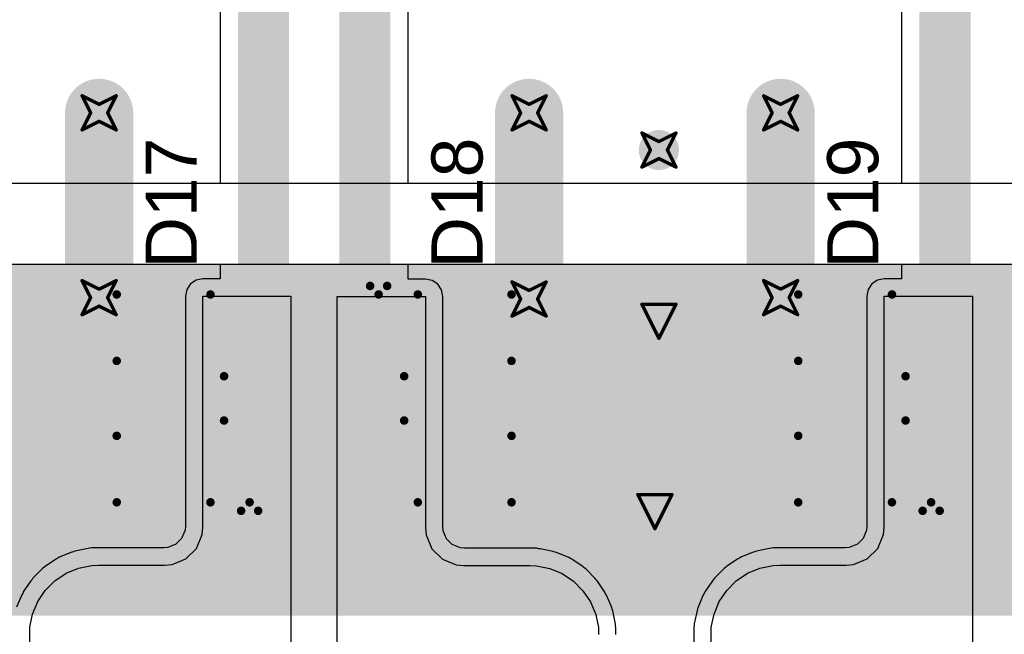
# Model space of a CAD drawing. Header units: inches. Extents: x -0.03 to 9.71, y 0 to 4.44.
# Tile 92 of 118: x 2.79 to 3.37, y 0.76 to 1.12. Entities that reach past the tile are written whole.
import ezdxf

# ---------------------------------------------------------------- set-up
doc = ezdxf.new("R2010")
doc.units = ezdxf.units.IN
doc.header["$MEASUREMENT"] = 0
for name, color, linetype in [('Bottom Layer', 5, 'Continuous'), ('Bottom Solder', 6, 'Continuous'), ('Drill Drawing', 1, 'Continuous'), ('Layer 1', 16, 'Continuous'), ('Layer 2', 76, 'Continuous'), ('Top Layer', 1, 'Continuous'), ('Top Overlay', 2, 'Continuous'), ('Top Paste', 8, 'Continuous'), ('Top Solder', 216, 'Continuous'), ('Via Holes', 16, 'Continuous')]:
    doc.layers.add(name, color=color, linetype=linetype)
doc.styles.add('Arial', font='txt', dxfattribs={"height": 0.2})

# ---------------------------------------------------------------- blocks, each defined once
blk = doc.blocks.new('SOT_23_108')
at = {"layer": 'Top Layer'}
for points in [[(-0.01614, 0.05748), (0.01614, 0.05748), (0.01614, 0.02126), (-0.01614, 0.02126)], [(-0.05354, -0.02126), (-0.02126, -0.02126), (-0.02126, -0.05748), (-0.05354, -0.05748)], [(0.02126, -0.02126), (0.05354, -0.02126), (0.05354, -0.05748), (0.02126, -0.05748)]]:
    blk.add_hatch(color=1, dxfattribs=at).paths.add_polyline_path(points)
at = {"layer": 'Top Paste'}
for points in [[(-0.01614, 0.05748), (0.01614, 0.05748), (0.01614, 0.02126), (-0.01614, 0.02126)], [(-0.05354, -0.02126), (-0.02126, -0.02126), (-0.02126, -0.05748), (-0.05354, -0.05748)], [(0.02126, -0.02126), (0.05354, -0.02126), (0.05354, -0.05748), (0.02126, -0.05748)]]:
    blk.add_hatch(color=8, dxfattribs=at).paths.add_polyline_path(points)
at = {"layer": 'Top Solder'}
for points in [[(-0.02014, 0.06148), (0.02014, 0.06148), (0.02014, 0.01726), (-0.02014, 0.01726)], [(-0.05754, -0.01726), (-0.01726, -0.01726), (-0.01726, -0.06148), (-0.05754, -0.06148)], [(0.01726, -0.01726), (0.05754, -0.01726), (0.05754, -0.06148), (0.01726, -0.06148)]]:
    blk.add_hatch(color=216, dxfattribs=at).paths.add_polyline_path(points)
at = {"layer": 'Top Overlay', "const_width": 0.005}
for points in [[(-0.061, 0.032), (-0.061, -0.023)], [(-0.061, 0.032), (-0.022, 0.032)], [(0.022, 0.032), (0.061, 0.032)], [(0.061, 0.032), (0.061, -0.023)], [(-0.013, -0.031), (0.013, -0.031)], [(-0.066, -0.041), (-0.061, -0.046)], [(-0.066, -0.041), (-0.066, -0.051)], [(-0.061, -0.046), (-0.066, -0.051)]]:
    blk.add_lwpolyline(points, dxfattribs=at)
at = {"layer": 'Top Overlay', "const_width": 0.0025}
for points in [[(-0.06225, 0.032, 1), (-0.05975, 0.032, 1)], [(-0.06225, 0.032, 1), (-0.05975, 0.032, 1)], [(-0.02325, 0.032, 1), (-0.02075, 0.032, 1)], [(0.02075, 0.032, 1), (0.02325, 0.032, 1)], [(0.05975, 0.032, 1), (0.06225, 0.032, 1)], [(0.05975, 0.032, 1), (0.06225, 0.032, 1)], [(-0.06225, -0.023, 1), (-0.05975, -0.023, 1)], [(0.05975, -0.023, 1), (0.06225, -0.023, 1)], [(-0.01425, -0.031, 1), (-0.01175, -0.031, 1)], [(0.01175, -0.031, 1), (0.01425, -0.031, 1)], [(-0.06725, -0.041, 1), (-0.06475, -0.041, 1)], [(-0.06725, -0.041, 1), (-0.06475, -0.041, 1)], [(-0.06225, -0.046, 1), (-0.05975, -0.046, 1)], [(-0.06225, -0.046, 1), (-0.05975, -0.046, 1)], [(-0.06725, -0.051, 1), (-0.06475, -0.051, 1)], [(-0.06725, -0.051, 1), (-0.06475, -0.051, 1)]]:
    blk.add_lwpolyline(points, format="xyb", close=True, dxfattribs=at)
blk = doc.blocks.new('SOT_23_109')
at = {"layer": 'Top Layer'}
for points in [[(-0.01614, 0.05748), (0.01614, 0.05748), (0.01614, 0.02126), (-0.01614, 0.02126)], [(-0.05354, -0.02126), (-0.02126, -0.02126), (-0.02126, -0.05748), (-0.05354, -0.05748)], [(0.02126, -0.02126), (0.05354, -0.02126), (0.05354, -0.05748), (0.02126, -0.05748)]]:
    blk.add_hatch(color=1, dxfattribs=at).paths.add_polyline_path(points)
at = {"layer": 'Top Paste'}
for points in [[(-0.01614, 0.05748), (0.01614, 0.05748), (0.01614, 0.02126), (-0.01614, 0.02126)], [(-0.05354, -0.02126), (-0.02126, -0.02126), (-0.02126, -0.05748), (-0.05354, -0.05748)], [(0.02126, -0.02126), (0.05354, -0.02126), (0.05354, -0.05748), (0.02126, -0.05748)]]:
    blk.add_hatch(color=8, dxfattribs=at).paths.add_polyline_path(points)
at = {"layer": 'Top Solder'}
for points in [[(-0.02014, 0.06148), (0.02014, 0.06148), (0.02014, 0.01726), (-0.02014, 0.01726)], [(-0.05754, -0.01726), (-0.01726, -0.01726), (-0.01726, -0.06148), (-0.05754, -0.06148)], [(0.01726, -0.01726), (0.05754, -0.01726), (0.05754, -0.06148), (0.01726, -0.06148)]]:
    blk.add_hatch(color=216, dxfattribs=at).paths.add_polyline_path(points)
at = {"layer": 'Top Overlay', "const_width": 0.005}
for points in [[(-0.061, -0.023), (-0.061, 0.032)], [(-0.022, 0.032), (-0.061, 0.032)], [(0.061, 0.032), (0.022, 0.032)], [(0.061, -0.023), (0.061, 0.032)], [(0.013, -0.031), (-0.013, -0.031)], [(-0.061, -0.046), (-0.066, -0.041)], [(-0.066, -0.051), (-0.066, -0.041)], [(-0.066, -0.051), (-0.061, -0.046)]]:
    blk.add_lwpolyline(points, dxfattribs=at)
at = {"layer": 'Top Overlay', "const_width": 0.0025}
for points in [[(-0.06225, 0.032, 1), (-0.05975, 0.032, 1)], [(-0.06225, 0.032, 1), (-0.05975, 0.032, 1)], [(-0.02325, 0.032, 1), (-0.02075, 0.032, 1)], [(0.02075, 0.032, 1), (0.02325, 0.032, 1)], [(0.05975, 0.032, 1), (0.06225, 0.032, 1)], [(0.05975, 0.032, 1), (0.06225, 0.032, 1)], [(-0.06225, -0.023, 1), (-0.05975, -0.023, 1)], [(0.05975, -0.023, 1), (0.06225, -0.023, 1)], [(-0.01425, -0.031, 1), (-0.01175, -0.031, 1)], [(0.01175, -0.031, 1), (0.01425, -0.031, 1)], [(-0.06725, -0.041, 1), (-0.06475, -0.041, 1)], [(-0.06725, -0.041, 1), (-0.06475, -0.041, 1)], [(-0.06225, -0.046, 1), (-0.05975, -0.046, 1)], [(-0.06225, -0.046, 1), (-0.05975, -0.046, 1)], [(-0.06725, -0.051, 1), (-0.06475, -0.051, 1)], [(-0.06725, -0.051, 1), (-0.06475, -0.051, 1)]]:
    blk.add_lwpolyline(points, format="xyb", close=True, dxfattribs=at)
blk = doc.blocks.new('SOT_23_110')
at = {"layer": 'Top Layer'}
for points in [[(-0.01614, 0.05748), (0.01614, 0.05748), (0.01614, 0.02126), (-0.01614, 0.02126)], [(-0.05354, -0.02126), (-0.02126, -0.02126), (-0.02126, -0.05748), (-0.05354, -0.05748)], [(0.02126, -0.02126), (0.05354, -0.02126), (0.05354, -0.05748), (0.02126, -0.05748)]]:
    blk.add_hatch(color=1, dxfattribs=at).paths.add_polyline_path(points)
at = {"layer": 'Top Paste'}
for points in [[(-0.01614, 0.05748), (0.01614, 0.05748), (0.01614, 0.02126), (-0.01614, 0.02126)], [(-0.05354, -0.02126), (-0.02126, -0.02126), (-0.02126, -0.05748), (-0.05354, -0.05748)], [(0.02126, -0.02126), (0.05354, -0.02126), (0.05354, -0.05748), (0.02126, -0.05748)]]:
    blk.add_hatch(color=8, dxfattribs=at).paths.add_polyline_path(points)
at = {"layer": 'Top Solder'}
for points in [[(-0.02014, 0.06148), (0.02014, 0.06148), (0.02014, 0.01726), (-0.02014, 0.01726)], [(-0.05754, -0.01726), (-0.01726, -0.01726), (-0.01726, -0.06148), (-0.05754, -0.06148)], [(0.01726, -0.01726), (0.05754, -0.01726), (0.05754, -0.06148), (0.01726, -0.06148)]]:
    blk.add_hatch(color=216, dxfattribs=at).paths.add_polyline_path(points)
at = {"layer": 'Top Overlay', "const_width": 0.005}
for points in [[(-0.061, 0.032), (-0.061, -0.023)], [(-0.061, 0.032), (-0.022, 0.032)], [(0.022, 0.032), (0.061, 0.032)], [(0.061, 0.032), (0.061, -0.023)], [(-0.013, -0.031), (0.013, -0.031)], [(-0.066, -0.041), (-0.061, -0.046)], [(-0.066, -0.041), (-0.066, -0.051)], [(-0.061, -0.046), (-0.066, -0.051)]]:
    blk.add_lwpolyline(points, dxfattribs=at)
at = {"layer": 'Top Overlay', "const_width": 0.0025}
for points in [[(-0.06225, 0.032, 1), (-0.05975, 0.032, 1)], [(-0.06225, 0.032, 1), (-0.05975, 0.032, 1)], [(-0.02325, 0.032, 1), (-0.02075, 0.032, 1)], [(0.02075, 0.032, 1), (0.02325, 0.032, 1)], [(0.05975, 0.032, 1), (0.06225, 0.032, 1)], [(0.05975, 0.032, 1), (0.06225, 0.032, 1)], [(-0.06225, -0.023, 1), (-0.05975, -0.023, 1)], [(0.05975, -0.023, 1), (0.06225, -0.023, 1)], [(-0.01425, -0.031, 1), (-0.01175, -0.031, 1)], [(0.01175, -0.031, 1), (0.01425, -0.031, 1)], [(-0.06725, -0.041, 1), (-0.06475, -0.041, 1)], [(-0.06725, -0.041, 1), (-0.06475, -0.041, 1)], [(-0.06225, -0.046, 1), (-0.05975, -0.046, 1)], [(-0.06225, -0.046, 1), (-0.05975, -0.046, 1)], [(-0.06725, -0.051, 1), (-0.06475, -0.051, 1)], [(-0.06725, -0.051, 1), (-0.06475, -0.051, 1)]]:
    blk.add_lwpolyline(points, format="xyb", close=True, dxfattribs=at)

msp = doc.modelspace()

# ---------------------------------------------------------------- hatches: boundary and pattern name
at = {"layer": 'Bottom Layer'}
h = msp.add_hatch(color=5, dxfattribs=at)
edge = h.paths.add_edge_path()
edge.add_arc((2.83917, 1.06516), 0.01181, 0, 360)
h = msp.add_hatch(color=5, dxfattribs=at)
edge = h.paths.add_edge_path()
edge.add_arc((3.09154, 1.06516), 0.01181, 0, 360)
h = msp.add_hatch(color=5, dxfattribs=at)
edge = h.paths.add_edge_path()
edge.add_arc((3.23917, 1.06516), 0.01181, 0, 360)
h = msp.add_hatch(color=5, dxfattribs=at)
edge = h.paths.add_edge_path()
edge.add_arc((3.16772, 1.04331), 0.01181, 0, 360)
h = msp.add_hatch(color=5, dxfattribs=at)
edge = h.paths.add_edge_path()
edge.add_arc((2.83917, 0.95669), 0.01181, 0, 360)
h = msp.add_hatch(color=5, dxfattribs=at)
edge = h.paths.add_edge_path()
edge.add_arc((3.09154, 0.95591), 0.01181, 0, 360)
h = msp.add_hatch(color=5, dxfattribs=at)
edge = h.paths.add_edge_path()
edge.add_arc((3.16772, 0.94283), 0.02362, 0, 360)
h = msp.add_hatch(color=5, dxfattribs=at)
edge = h.paths.add_edge_path()
edge.add_arc((3.23917, 0.95669), 0.01181, 0, 360)
h = msp.add_hatch(color=5, dxfattribs=at)
edge = h.paths.add_edge_path()
edge.add_arc((3.16535, 0.8311), 0.02362, 0, 360)
at = {"layer": 'Bottom Solder'}
msp.add_hatch(color=6, dxfattribs=at).paths.add_polyline_path([(0.02514, 0.77), (4.30557, 0.77), (4.30557, 0.97638), (0.02514, 0.97638)])
at = {"layer": 'Layer 1'}
h = msp.add_hatch(color=16, dxfattribs=at)
edge = h.paths.add_edge_path()
edge.add_arc((2.83917, 1.06516), 0.01181, 0, 360)
h = msp.add_hatch(color=16, dxfattribs=at)
edge = h.paths.add_edge_path()
edge.add_arc((3.09154, 1.06516), 0.01181, 0, 360)
h = msp.add_hatch(color=16, dxfattribs=at)
edge = h.paths.add_edge_path()
edge.add_arc((3.23917, 1.06516), 0.01181, 0, 360)
h = msp.add_hatch(color=16, dxfattribs=at)
edge = h.paths.add_edge_path()
edge.add_arc((3.16772, 1.04331), 0.01181, 0, 360)
h = msp.add_hatch(color=16, dxfattribs=at)
edge = h.paths.add_edge_path()
edge.add_arc((2.83917, 0.95669), 0.01181, 0, 360)
h = msp.add_hatch(color=16, dxfattribs=at)
edge = h.paths.add_edge_path()
edge.add_arc((3.09154, 0.95591), 0.01181, 0, 360)
h = msp.add_hatch(color=16, dxfattribs=at)
edge = h.paths.add_edge_path()
edge.add_arc((3.16772, 0.94283), 0.02362, 0, 360)
h = msp.add_hatch(color=16, dxfattribs=at)
edge = h.paths.add_edge_path()
edge.add_arc((3.23917, 0.95669), 0.01181, 0, 360)
h = msp.add_hatch(color=16, dxfattribs=at)
edge = h.paths.add_edge_path()
edge.add_arc((3.16535, 0.8311), 0.02362, 0, 360)
at = {"layer": 'Layer 2'}
h = msp.add_hatch(color=76, dxfattribs=at)
edge = h.paths.add_edge_path()
edge.add_arc((2.83917, 1.06516), 0.01181, 0, 360)
h = msp.add_hatch(color=76, dxfattribs=at)
edge = h.paths.add_edge_path()
edge.add_arc((3.09154, 1.06516), 0.01181, 0, 360)
h = msp.add_hatch(color=76, dxfattribs=at)
edge = h.paths.add_edge_path()
edge.add_arc((3.23917, 1.06516), 0.01181, 0, 360)
h = msp.add_hatch(color=76, dxfattribs=at)
edge = h.paths.add_edge_path()
edge.add_arc((3.16772, 1.04331), 0.01181, 0, 360)
h = msp.add_hatch(color=76, dxfattribs=at)
edge = h.paths.add_edge_path()
edge.add_arc((2.83917, 0.95669), 0.01181, 0, 360)
h = msp.add_hatch(color=76, dxfattribs=at)
edge = h.paths.add_edge_path()
edge.add_arc((3.09154, 0.95591), 0.01181, 0, 360)
h = msp.add_hatch(color=76, dxfattribs=at)
edge = h.paths.add_edge_path()
edge.add_arc((3.16772, 0.94283), 0.02362, 0, 360)
h = msp.add_hatch(color=76, dxfattribs=at)
edge = h.paths.add_edge_path()
edge.add_arc((3.23917, 0.95669), 0.01181, 0, 360)
h = msp.add_hatch(color=76, dxfattribs=at)
edge = h.paths.add_edge_path()
edge.add_arc((3.16535, 0.8311), 0.02362, 0, 360)
at = {"layer": 'Top Layer'}
h = msp.add_hatch(color=1, dxfattribs=at)
edge = h.paths.add_edge_path()
edge.add_arc((2.83917, 1.06516), 0.01181, 0, 360)
h = msp.add_hatch(color=1, dxfattribs=at)
edge = h.paths.add_edge_path()
edge.add_arc((3.09154, 1.06516), 0.01181, 0, 360)
h = msp.add_hatch(color=1, dxfattribs=at)
edge = h.paths.add_edge_path()
edge.add_arc((3.23917, 1.06516), 0.01181, 0, 360)
h = msp.add_hatch(color=1, dxfattribs=at)
edge = h.paths.add_edge_path()
edge.add_arc((3.16772, 1.04331), 0.01181, 0, 360)
h = msp.add_hatch(color=1, dxfattribs=at)
edge = h.paths.add_edge_path()
edge.add_arc((2.83917, 0.95669), 0.01181, 0, 360)
h = msp.add_hatch(color=1, dxfattribs=at)
edge = h.paths.add_edge_path()
edge.add_arc((3.09154, 0.95591), 0.01181, 0, 360)
h = msp.add_hatch(color=1, dxfattribs=at)
edge = h.paths.add_edge_path()
edge.add_arc((3.16772, 0.94283), 0.02362, 0, 360)
h = msp.add_hatch(color=1, dxfattribs=at)
edge = h.paths.add_edge_path()
edge.add_arc((3.23917, 0.95669), 0.01181, 0, 360)
h = msp.add_hatch(color=1, dxfattribs=at)
edge = h.paths.add_edge_path()
edge.add_arc((3.16535, 0.8311), 0.02362, 0, 360)
at = {"layer": 'Via Holes'}
h = msp.add_hatch(color=7, dxfattribs=at)
edge = h.paths.add_edge_path()
edge.add_arc((2.83917, 1.06516), 0.00591, 0, 360)
h = msp.add_hatch(color=7, dxfattribs=at)
edge = h.paths.add_edge_path()
edge.add_arc((3.09154, 1.06516), 0.00591, 0, 360)
h = msp.add_hatch(color=7, dxfattribs=at)
edge = h.paths.add_edge_path()
edge.add_arc((3.23917, 1.06516), 0.00591, 0, 360)
h = msp.add_hatch(color=7, dxfattribs=at)
edge = h.paths.add_edge_path()
edge.add_arc((3.16772, 1.04331), 0.00591, 0, 360)
h = msp.add_hatch(color=7, dxfattribs=at)
edge = h.paths.add_edge_path()
edge.add_arc((2.83917, 0.95669), 0.00591, 0, 360)
h = msp.add_hatch(color=7, dxfattribs=at)
edge = h.paths.add_edge_path()
edge.add_arc((3.09154, 0.95591), 0.00591, 0, 360)
h = msp.add_hatch(color=7, dxfattribs=at)
edge = h.paths.add_edge_path()
edge.add_arc((3.23917, 0.95669), 0.00591, 0, 360)
h = msp.add_hatch(color=7, dxfattribs=at)
edge = h.paths.add_edge_path()
edge.add_arc((3.16772, 0.94283), 0.01378, 0, 360)
h = msp.add_hatch(color=7, dxfattribs=at)
edge = h.paths.add_edge_path()
edge.add_arc((3.16535, 0.8311), 0.01378, 0, 360)

# ---------------------------------------------------------------- linework, layer by layer
at = {"layer": 'Bottom Layer'}
for p, q in [((4.30557, 1.02362), (0.02514, 1.02362)), ((0.02514, 0.97638), (4.30557, 0.97638))]:
    msp.add_line(p, q, dxfattribs=at)
at = {"layer": 'Bottom Layer', "const_width": 0.04}
for points in [[(2.83917, 0.95669), (2.83917, 1.06516)], [(3.09154, 0.95591), (3.09154, 1.06516)], [(3.23917, 0.95669), (3.23917, 1.06516)]]:
    msp.add_lwpolyline(points, dxfattribs=at)
at = {"layer": 'Bottom Layer', "const_width": 0.02}
for points in [[(2.82917, 1.06516, 1), (2.84917, 1.06516, 1)], [(3.08154, 1.06516, 1), (3.10154, 1.06516, 1)], [(3.22917, 1.06516, 1), (3.24917, 1.06516, 1)], [(2.82917, 0.95669, 1), (2.84917, 0.95669, 1)], [(3.22917, 0.95669, 1), (3.24917, 0.95669, 1)], [(3.08154, 0.95591, 1), (3.10154, 0.95591, 1)]]:
    msp.add_lwpolyline(points, format="xyb", close=True, dxfattribs=at)
at = {"layer": 'Drill Drawing', "const_width": 0.002}
for points in [[(2.82917, 1.07516), (2.83917, 1.07016)], [(2.82917, 1.07516), (2.83417, 1.06516)], [(2.83917, 1.07016), (2.84917, 1.07516)], [(2.84417, 1.06516), (2.84917, 1.07516)], [(3.08154, 1.07516), (3.09154, 1.07016)], [(3.08154, 1.07516), (3.08654, 1.06516)], [(3.09154, 1.07016), (3.10154, 1.07516)], [(3.09654, 1.06516), (3.10154, 1.07516)], [(3.22917, 1.07516), (3.23917, 1.07016)], [(3.22917, 1.07516), (3.23417, 1.06516)], [(3.23917, 1.07016), (3.24917, 1.07516)], [(3.24417, 1.06516), (3.24917, 1.07516)], [(2.82917, 1.05516), (2.83417, 1.06516)], [(2.84417, 1.06516), (2.84917, 1.05516)], [(3.08154, 1.05516), (3.08654, 1.06516)], [(3.09654, 1.06516), (3.10154, 1.05516)], [(3.22917, 1.05516), (3.23417, 1.06516)], [(3.24417, 1.06516), (3.24917, 1.05516)], [(2.82917, 1.05516), (2.83917, 1.06016)], [(2.83917, 1.06016), (2.84917, 1.05516)], [(3.08154, 1.05516), (3.09154, 1.06016)], [(3.09154, 1.06016), (3.10154, 1.05516)], [(3.22917, 1.05516), (3.23917, 1.06016)], [(3.23917, 1.06016), (3.24917, 1.05516)], [(3.15772, 1.05331), (3.16772, 1.04831)], [(3.15772, 1.05331), (3.16272, 1.04331)], [(3.16772, 1.04831), (3.17772, 1.05331)], [(3.17272, 1.04331), (3.17772, 1.05331)], [(3.15772, 1.03331), (3.16272, 1.04331)], [(3.17272, 1.04331), (3.17772, 1.03331)], [(3.15772, 1.03331), (3.16772, 1.03831)], [(3.16772, 1.03831), (3.17772, 1.03331)], [(2.82917, 0.96669), (2.83917, 0.96169)], [(2.82917, 0.96669), (2.83417, 0.95669)], [(2.83917, 0.96169), (2.84917, 0.96669)], [(2.84417, 0.95669), (2.84917, 0.96669)], [(3.08154, 0.96591), (3.09154, 0.96091)], [(3.08154, 0.96591), (3.08654, 0.95591)], [(3.09154, 0.96091), (3.10154, 0.96591)], [(3.09654, 0.95591), (3.10154, 0.96591)], [(3.22917, 0.96669), (3.23917, 0.96169)], [(3.22917, 0.96669), (3.23417, 0.95669)], [(3.23917, 0.96169), (3.24917, 0.96669)], [(3.24417, 0.95669), (3.24917, 0.96669)], [(2.82917, 0.94669), (2.83417, 0.95669)], [(2.84417, 0.95669), (2.84917, 0.94669)], [(3.08154, 0.94591), (3.08654, 0.95591)], [(3.09654, 0.95591), (3.10154, 0.94591)], [(3.15772, 0.95283), (3.17772, 0.95283)], [(3.15772, 0.95283), (3.16772, 0.93283)], [(3.16772, 0.93283), (3.17772, 0.95283)], [(3.22917, 0.94669), (3.23417, 0.95669)], [(3.24417, 0.95669), (3.24917, 0.94669)], [(2.82917, 0.94669), (2.83917, 0.95169)], [(2.83917, 0.95169), (2.84917, 0.94669)], [(3.08154, 0.94591), (3.09154, 0.95091)], [(3.09154, 0.95091), (3.10154, 0.94591)], [(3.22917, 0.94669), (3.23917, 0.95169)], [(3.23917, 0.95169), (3.24917, 0.94669)], [(3.15535, 0.8411), (3.17535, 0.8411)], [(3.15535, 0.8411), (3.16535, 0.8211)], [(3.16535, 0.8211), (3.17535, 0.8411)]]:
    msp.add_lwpolyline(points, dxfattribs=at)
at = {"layer": 'Drill Drawing', "const_width": 0.001}
for points in [[(2.82867, 1.07516, 1), (2.82967, 1.07516, 1)], [(2.82867, 1.07516, 1), (2.82967, 1.07516, 1)], [(2.84867, 1.07516, 1), (2.84967, 1.07516, 1)], [(2.84867, 1.07516, 1), (2.84967, 1.07516, 1)], [(3.08104, 1.07516, 1), (3.08204, 1.07516, 1)], [(3.08104, 1.07516, 1), (3.08204, 1.07516, 1)], [(3.10104, 1.07516, 1), (3.10204, 1.07516, 1)], [(3.10104, 1.07516, 1), (3.10204, 1.07516, 1)], [(3.22867, 1.07516, 1), (3.22967, 1.07516, 1)], [(3.22867, 1.07516, 1), (3.22967, 1.07516, 1)], [(3.24867, 1.07516, 1), (3.24967, 1.07516, 1)], [(3.24867, 1.07516, 1), (3.24967, 1.07516, 1)], [(2.83867, 1.07016, 1), (2.83967, 1.07016, 1)], [(2.83867, 1.07016, 1), (2.83967, 1.07016, 1)], [(3.09104, 1.07016, 1), (3.09204, 1.07016, 1)], [(3.09104, 1.07016, 1), (3.09204, 1.07016, 1)], [(3.23867, 1.07016, 1), (3.23967, 1.07016, 1)], [(3.23867, 1.07016, 1), (3.23967, 1.07016, 1)], [(2.83367, 1.06516, 1), (2.83467, 1.06516, 1)], [(2.83367, 1.06516, 1), (2.83467, 1.06516, 1)], [(2.84367, 1.06516, 1), (2.84467, 1.06516, 1)], [(2.84367, 1.06516, 1), (2.84467, 1.06516, 1)], [(3.08604, 1.06516, 1), (3.08704, 1.06516, 1)], [(3.08604, 1.06516, 1), (3.08704, 1.06516, 1)], [(3.09604, 1.06516, 1), (3.09704, 1.06516, 1)], [(3.09604, 1.06516, 1), (3.09704, 1.06516, 1)], [(3.23367, 1.06516, 1), (3.23467, 1.06516, 1)], [(3.23367, 1.06516, 1), (3.23467, 1.06516, 1)], [(3.24367, 1.06516, 1), (3.24467, 1.06516, 1)], [(3.24367, 1.06516, 1), (3.24467, 1.06516, 1)], [(2.83867, 1.06016, 1), (2.83967, 1.06016, 1)], [(2.83867, 1.06016, 1), (2.83967, 1.06016, 1)], [(3.09104, 1.06016, 1), (3.09204, 1.06016, 1)], [(3.09104, 1.06016, 1), (3.09204, 1.06016, 1)], [(3.23867, 1.06016, 1), (3.23967, 1.06016, 1)], [(3.23867, 1.06016, 1), (3.23967, 1.06016, 1)], [(2.82867, 1.05516, 1), (2.82967, 1.05516, 1)], [(2.82867, 1.05516, 1), (2.82967, 1.05516, 1)], [(2.84867, 1.05516, 1), (2.84967, 1.05516, 1)], [(2.84867, 1.05516, 1), (2.84967, 1.05516, 1)], [(3.08104, 1.05516, 1), (3.08204, 1.05516, 1)], [(3.08104, 1.05516, 1), (3.08204, 1.05516, 1)], [(3.10104, 1.05516, 1), (3.10204, 1.05516, 1)], [(3.10104, 1.05516, 1), (3.10204, 1.05516, 1)], [(3.15722, 1.05331, 1), (3.15822, 1.05331, 1)], [(3.15722, 1.05331, 1), (3.15822, 1.05331, 1)], [(3.17722, 1.05331, 1), (3.17822, 1.05331, 1)], [(3.17722, 1.05331, 1), (3.17822, 1.05331, 1)], [(3.22867, 1.05516, 1), (3.22967, 1.05516, 1)], [(3.22867, 1.05516, 1), (3.22967, 1.05516, 1)], [(3.24867, 1.05516, 1), (3.24967, 1.05516, 1)], [(3.24867, 1.05516, 1), (3.24967, 1.05516, 1)], [(3.16722, 1.04831, 1), (3.16822, 1.04831, 1)], [(3.16722, 1.04831, 1), (3.16822, 1.04831, 1)], [(3.16222, 1.04331, 1), (3.16322, 1.04331, 1)], [(3.16222, 1.04331, 1), (3.16322, 1.04331, 1)], [(3.17222, 1.04331, 1), (3.17322, 1.04331, 1)], [(3.17222, 1.04331, 1), (3.17322, 1.04331, 1)], [(3.16722, 1.03831, 1), (3.16822, 1.03831, 1)], [(3.16722, 1.03831, 1), (3.16822, 1.03831, 1)], [(3.15722, 1.03331, 1), (3.15822, 1.03331, 1)], [(3.15722, 1.03331, 1), (3.15822, 1.03331, 1)], [(3.17722, 1.03331, 1), (3.17822, 1.03331, 1)], [(3.17722, 1.03331, 1), (3.17822, 1.03331, 1)], [(2.82867, 0.96669, 1), (2.82967, 0.96669, 1)], [(2.82867, 0.96669, 1), (2.82967, 0.96669, 1)], [(2.84867, 0.96669, 1), (2.84967, 0.96669, 1)], [(2.84867, 0.96669, 1), (2.84967, 0.96669, 1)], [(3.08104, 0.96591, 1), (3.08204, 0.96591, 1)], [(3.08104, 0.96591, 1), (3.08204, 0.96591, 1)], [(3.10104, 0.96591, 1), (3.10204, 0.96591, 1)], [(3.10104, 0.96591, 1), (3.10204, 0.96591, 1)], [(3.22867, 0.96669, 1), (3.22967, 0.96669, 1)], [(3.22867, 0.96669, 1), (3.22967, 0.96669, 1)], [(3.24867, 0.96669, 1), (3.24967, 0.96669, 1)], [(3.24867, 0.96669, 1), (3.24967, 0.96669, 1)], [(2.83867, 0.96169, 1), (2.83967, 0.96169, 1)], [(2.83867, 0.96169, 1), (2.83967, 0.96169, 1)], [(3.09104, 0.96091, 1), (3.09204, 0.96091, 1)], [(3.09104, 0.96091, 1), (3.09204, 0.96091, 1)], [(3.23867, 0.96169, 1), (3.23967, 0.96169, 1)], [(3.23867, 0.96169, 1), (3.23967, 0.96169, 1)], [(2.83367, 0.95669, 1), (2.83467, 0.95669, 1)], [(2.83367, 0.95669, 1), (2.83467, 0.95669, 1)], [(2.84367, 0.95669, 1), (2.84467, 0.95669, 1)], [(2.84367, 0.95669, 1), (2.84467, 0.95669, 1)], [(3.08604, 0.95591, 1), (3.08704, 0.95591, 1)], [(3.08604, 0.95591, 1), (3.08704, 0.95591, 1)], [(3.09604, 0.95591, 1), (3.09704, 0.95591, 1)], [(3.09604, 0.95591, 1), (3.09704, 0.95591, 1)], [(3.15722, 0.95283, 1), (3.15822, 0.95283, 1)], [(3.15722, 0.95283, 1), (3.15822, 0.95283, 1)], [(3.17722, 0.95283, 1), (3.17822, 0.95283, 1)], [(3.17722, 0.95283, 1), (3.17822, 0.95283, 1)], [(3.23367, 0.95669, 1), (3.23467, 0.95669, 1)], [(3.23367, 0.95669, 1), (3.23467, 0.95669, 1)], [(3.24367, 0.95669, 1), (3.24467, 0.95669, 1)], [(3.24367, 0.95669, 1), (3.24467, 0.95669, 1)], [(2.83867, 0.95169, 1), (2.83967, 0.95169, 1)], [(2.83867, 0.95169, 1), (2.83967, 0.95169, 1)], [(3.09104, 0.95091, 1), (3.09204, 0.95091, 1)], [(3.09104, 0.95091, 1), (3.09204, 0.95091, 1)], [(3.23867, 0.95169, 1), (3.23967, 0.95169, 1)], [(3.23867, 0.95169, 1), (3.23967, 0.95169, 1)], [(2.82867, 0.94669, 1), (2.82967, 0.94669, 1)], [(2.82867, 0.94669, 1), (2.82967, 0.94669, 1)], [(2.84867, 0.94669, 1), (2.84967, 0.94669, 1)], [(2.84867, 0.94669, 1), (2.84967, 0.94669, 1)], [(3.08104, 0.94591, 1), (3.08204, 0.94591, 1)], [(3.08104, 0.94591, 1), (3.08204, 0.94591, 1)], [(3.10104, 0.94591, 1), (3.10204, 0.94591, 1)], [(3.10104, 0.94591, 1), (3.10204, 0.94591, 1)], [(3.22867, 0.94669, 1), (3.22967, 0.94669, 1)], [(3.22867, 0.94669, 1), (3.22967, 0.94669, 1)], [(3.24867, 0.94669, 1), (3.24967, 0.94669, 1)], [(3.24867, 0.94669, 1), (3.24967, 0.94669, 1)], [(3.16722, 0.93283, 1), (3.16822, 0.93283, 1)], [(3.16722, 0.93283, 1), (3.16822, 0.93283, 1)], [(3.15485, 0.8411, 1), (3.15585, 0.8411, 1)], [(3.15485, 0.8411, 1), (3.15585, 0.8411, 1)], [(3.17485, 0.8411, 1), (3.17585, 0.8411, 1)], [(3.17485, 0.8411, 1), (3.17585, 0.8411, 1)], [(3.16485, 0.8211, 1), (3.16585, 0.8211, 1)], [(3.16485, 0.8211, 1), (3.16585, 0.8211, 1)]]:
    msp.add_lwpolyline(points, format="xyb", close=True, dxfattribs=at)
at = {"layer": 'Layer 1'}
for p, q in [((4.30557, 1.02362), (0.02514, 1.02362)), ((0.02514, 0.97638), (4.30557, 0.97638))]:
    msp.add_line(p, q, dxfattribs=at)
at = {"layer": 'Layer 2'}
for p, q in [((4.30557, 1.02362), (0.02514, 1.02362)), ((0.02514, 0.97638), (4.30557, 0.97638))]:
    msp.add_line(p, q, dxfattribs=at)
at = {"layer": 'Top Layer'}
for p, q in [((2.91014, 1.21084), (2.91014, 1.02362)), ((3.02057, 1.02362), (3.02057, 1.21084)), ((3.31014, 1.21084), (3.31014, 1.02362)), ((2.91014, 1.02362), (2.62057, 1.02362)), ((3.31014, 1.02362), (3.02057, 1.02362)), ((2.62057, 0.97638), (2.91014, 0.97638)), ((2.91014, 0.97638), (2.91014, 0.96773)), ((3.02057, 0.96752), (3.02057, 0.97638)), ((3.02057, 0.97638), (3.31014, 0.97638)), ((3.31014, 0.97638), (3.31014, 0.96773)), ((2.8961, 0.96695), (2.89279, 0.96474)), ((2.9, 0.96773), (2.8961, 0.96695)), ((2.91014, 0.96773), (2.9, 0.96773)), ((3.03071, 0.96752), (3.02057, 0.96752)), ((3.03461, 0.96674), (3.03071, 0.96752)), ((3.03792, 0.96453), (3.03461, 0.96674)), ((3.2961, 0.96695), (3.29279, 0.96474)), ((3.3, 0.96773), (3.2961, 0.96695)), ((3.31014, 0.96773), (3.3, 0.96773)), ((2.89058, 0.96143), (2.88981, 0.95753)), ((2.89279, 0.96474), (2.89058, 0.96143)), ((3.04013, 0.96123), (3.03792, 0.96453)), ((3.0409, 0.95732), (3.04013, 0.96123)), ((3.29058, 0.96143), (3.28981, 0.95753)), ((3.29279, 0.96474), (3.29058, 0.96143)), ((2.88981, 0.95753), (2.8898, 0.82248)), ((2.9, 0.82198), (2.9, 0.95753)), ((2.9, 0.95753), (2.95176, 0.95753)), ((2.95176, 0.95753), (2.95176, 0.59188)), ((2.97895, 0.59167), (2.97895, 0.95732)), ((2.97895, 0.95732), (3.03071, 0.95732)), ((3.03071, 0.95732), (3.03071, 0.82177)), ((3.04091, 0.82227), (3.0409, 0.95732)), ((3.28981, 0.95753), (3.2898, 0.82248)), ((3.3, 0.82198), (3.3, 0.95753)), ((3.3, 0.95753), (3.35176, 0.95753)), ((3.35176, 0.95753), (3.35176, 0.59188)), ((2.8898, 0.82248), (2.88957, 0.82011)), ((2.89957, 0.81761), (2.9, 0.82198)), ((2.9, 0.82198), (2.9, 0.82198)), ((3.03071, 0.82177), (3.03071, 0.82177)), ((3.03071, 0.82177), (3.03114, 0.8174)), ((3.04114, 0.8199), (3.04091, 0.82227)), ((3.2898, 0.82248), (3.28957, 0.82011)), ((3.29957, 0.81761), (3.3, 0.82198)), ((3.3, 0.82198), (3.3, 0.82198)), ((2.88758, 0.81531), (2.88428, 0.812)), ((2.88957, 0.82011), (2.88758, 0.81531)), ((2.89623, 0.80953), (2.89957, 0.81761)), ((3.03114, 0.8174), (3.03448, 0.80933)), ((3.04312, 0.8151), (3.04114, 0.8199)), ((3.04643, 0.81179), (3.04312, 0.8151)), ((3.28758, 0.81531), (3.28428, 0.812)), ((3.28957, 0.82011), (3.28758, 0.81531)), ((3.29623, 0.80953), (3.29957, 0.81761)), ((2.83273, 0.80953), (2.82497, 0.80793)), ((2.83373, 0.80954), (2.83273, 0.80953)), ((2.8347, 0.80974), (2.83373, 0.80954)), ((2.83866, 0.80978), (2.8347, 0.80974)), ((2.83871, 0.80977), (2.83866, 0.80978)), ((2.83876, 0.80978), (2.83871, 0.80977)), ((2.87711, 0.80978), (2.83876, 0.80978)), ((2.87948, 0.81001), (2.87711, 0.80978)), ((2.88428, 0.812), (2.87948, 0.81001)), ((2.89005, 0.80336), (2.89623, 0.80953)), ((3.03448, 0.80933), (3.04066, 0.80315)), ((3.05123, 0.80981), (3.04643, 0.81179)), ((3.0536, 0.80958), (3.05123, 0.80981)), ((3.09195, 0.80958), (3.0536, 0.80958)), ((3.092, 0.80957), (3.09195, 0.80958)), ((3.09205, 0.80957), (3.092, 0.80957)), ((3.09601, 0.80954), (3.09205, 0.80957)), ((3.09698, 0.80933), (3.09601, 0.80954)), ((3.09797, 0.80932), (3.09698, 0.80933)), ((3.10573, 0.80772), (3.09797, 0.80932)), ((3.23273, 0.80953), (3.22498, 0.80793)), ((3.23373, 0.80954), (3.23273, 0.80953)), ((3.2347, 0.80974), (3.23373, 0.80954)), ((3.23866, 0.80978), (3.2347, 0.80974)), ((3.23871, 0.80977), (3.23866, 0.80978)), ((3.23876, 0.80978), (3.23871, 0.80977)), ((3.27711, 0.80978), (3.23876, 0.80978)), ((3.27948, 0.81001), (3.27711, 0.80978)), ((3.28428, 0.812), (3.27948, 0.81001)), ((3.29005, 0.80336), (3.29623, 0.80953)), ((2.81405, 0.80334), (2.80747, 0.79892)), ((2.81496, 0.80372), (2.81405, 0.80334)), ((2.81579, 0.80427), (2.81496, 0.80372)), ((2.82309, 0.80734), (2.81579, 0.80427)), ((2.82406, 0.80754), (2.82309, 0.80734)), ((2.82497, 0.80793), (2.82406, 0.80754)), ((2.88198, 0.80001), (2.89005, 0.80336)), ((3.10665, 0.80733), (3.10573, 0.80772)), ((3.10762, 0.80714), (3.10665, 0.80733)), ((3.11492, 0.80407), (3.10762, 0.80714)), ((3.11575, 0.80351), (3.11492, 0.80407)), ((3.11666, 0.80313), (3.11575, 0.80351)), ((3.21405, 0.80334), (3.20747, 0.79892)), ((3.21496, 0.80372), (3.21405, 0.80334)), ((3.21579, 0.80427), (3.21496, 0.80372)), ((3.22309, 0.80734), (3.21579, 0.80427)), ((3.22406, 0.80754), (3.22309, 0.80734)), ((3.22498, 0.80793), (3.22406, 0.80754)), ((3.28198, 0.80001), (3.29005, 0.80336)), ((2.80595, 0.79767), (2.80034, 0.79206)), ((2.80677, 0.79822), (2.80595, 0.79767)), ((2.80747, 0.79892), (2.80677, 0.79822)), ((2.81973, 0.79487), (2.82704, 0.79794)), ((2.82704, 0.79794), (2.8348, 0.79955)), ((2.8348, 0.79955), (2.83876, 0.79959)), ((2.83876, 0.79959), (2.83876, 0.79959)), ((2.83876, 0.79959), (2.87761, 0.79959)), ((2.87761, 0.79959), (2.88198, 0.80001)), ((3.04066, 0.80315), (3.04873, 0.79981)), ((3.04873, 0.79981), (3.0531, 0.79938)), ((3.0531, 0.79938), (3.09195, 0.79938)), ((3.09195, 0.79938), (3.09195, 0.79938)), ((3.09195, 0.79938), (3.09591, 0.79934)), ((3.09591, 0.79934), (3.10367, 0.79774)), ((3.10367, 0.79774), (3.11097, 0.79467)), ((3.12324, 0.79871), (3.11666, 0.80313)), ((3.12394, 0.79801), (3.12324, 0.79871)), ((3.12476, 0.79746), (3.12394, 0.79801)), ((3.20595, 0.79767), (3.20034, 0.79206)), ((3.20677, 0.79822), (3.20595, 0.79767)), ((3.20747, 0.79892), (3.20677, 0.79822)), ((3.21973, 0.79487), (3.22704, 0.79794)), ((3.22704, 0.79794), (3.2348, 0.79955)), ((3.2348, 0.79955), (3.23876, 0.79959)), ((3.23876, 0.79959), (3.23876, 0.79959)), ((3.23876, 0.79959), (3.27761, 0.79959)), ((3.27761, 0.79959), (3.28198, 0.80001)), ((2.80034, 0.79206), (2.79979, 0.79124)), ((2.81316, 0.79046), (2.81973, 0.79487)), ((3.11097, 0.79467), (3.11755, 0.79025)), ((3.13036, 0.79186), (3.12476, 0.79746)), ((3.13091, 0.79103), (3.13036, 0.79186)), ((3.20034, 0.79206), (3.19979, 0.79124)), ((3.21316, 0.79046), (3.21973, 0.79487)), ((2.79909, 0.79054), (2.79467, 0.78396)), ((2.79979, 0.79124), (2.79909, 0.79054)), ((2.80755, 0.78485), (2.81316, 0.79046)), ((3.11755, 0.79025), (3.12315, 0.78465)), ((3.13162, 0.79033), (3.13091, 0.79103)), ((3.13604, 0.78376), (3.13162, 0.79033)), ((3.19909, 0.79054), (3.19467, 0.78396)), ((3.19979, 0.79124), (3.19909, 0.79054)), ((3.20755, 0.78485), (3.21316, 0.79046)), ((2.79374, 0.78223), (2.79067, 0.77492)), ((2.79429, 0.78305), (2.79374, 0.78223)), ((2.79467, 0.78396), (2.79429, 0.78305)), ((2.80314, 0.77828), (2.80755, 0.78485)), ((3.12315, 0.78465), (3.12757, 0.77807)), ((3.13642, 0.78284), (3.13604, 0.78376)), ((3.13697, 0.78202), (3.13642, 0.78284)), ((3.14004, 0.77471), (3.13697, 0.78202)), ((3.19374, 0.78223), (3.19067, 0.77492)), ((3.19429, 0.78305), (3.19374, 0.78223)), ((3.19467, 0.78396), (3.19429, 0.78305)), ((3.20314, 0.77828), (3.20755, 0.78485)), ((2.80007, 0.77097), (2.80314, 0.77828)), ((3.12757, 0.77807), (3.13064, 0.77077)), ((3.14024, 0.77374), (3.14004, 0.77471)), ((3.19067, 0.77492), (3.19047, 0.77395)), ((3.20007, 0.77097), (3.20314, 0.77828)), ((2.79846, 0.76321), (2.80007, 0.77097)), ((3.13064, 0.77077), (3.13224, 0.76301)), ((3.14063, 0.77283), (3.14024, 0.77374)), ((3.14223, 0.76507), (3.14063, 0.77283)), ((3.19008, 0.77304), (3.18848, 0.76528)), ((3.19047, 0.77395), (3.19008, 0.77304)), ((3.19846, 0.76321), (3.20007, 0.77097)), ((2.79843, 0.75925), (2.79846, 0.76321)), ((3.13224, 0.76301), (3.13228, 0.75905)), ((3.14224, 0.76408), (3.14223, 0.76507)), ((3.14244, 0.76311), (3.14224, 0.76408)), ((3.14248, 0.75915), (3.14244, 0.76311)), ((3.18827, 0.76331), (3.18823, 0.75935)), ((3.18847, 0.76428), (3.18827, 0.76331)), ((3.18848, 0.76528), (3.18847, 0.76428)), ((3.19843, 0.75925), (3.19846, 0.76321)), ((2.79843, 0.72763), (2.79843, 0.75925)), ((3.14247, 0.7591), (3.14248, 0.75915)), ((3.14248, 0.75905), (3.14247, 0.7591)), ((3.18823, 0.75935), (3.18824, 0.7593)), ((3.18824, 0.7593), (3.18823, 0.75925)), ((3.18823, 0.75925), (3.18823, 0.72763)), ((3.19843, 0.72763), (3.19843, 0.75925))]:
    msp.add_line(p, q, dxfattribs=at)
for points, const_width in [([(2.93563, 0.92815), (2.93563, 1.23584)], 0.03), ([(2.99508, 0.92815), (2.99508, 1.23584)], 0.03), ([(3.33563, 0.92815), (3.33563, 1.23584)], 0.03), ([(2.83917, 0.95669), (2.83917, 1.06516)], 0.04), ([(3.09154, 0.95591), (3.09154, 1.06437)], 0.04), ([(3.23917, 0.95669), (3.23917, 1.06516)], 0.04), ([(2.92382, 0.91634), (2.92382, 0.91634)], 0.04), ([(2.92382, 0.84035), (2.92382, 0.91634)], 0.04), ([(3.32382, 0.91634), (3.32382, 0.91634)], 0.04), ([(3.32382, 0.84035), (3.32382, 0.91634)], 0.04), ([(3.00689, 0.83957), (3.00689, 0.91555)], 0.04)]:
    msp.add_lwpolyline(points, dxfattribs=dict(at, const_width=const_width))
for points, const_width in [([(2.82917, 1.06516, 1), (2.84917, 1.06516, 1)], 0.02), ([(3.08154, 1.06437, 1), (3.10154, 1.06437, 1)], 0.02), ([(3.22917, 1.06516, 1), (3.24917, 1.06516, 1)], 0.02), ([(2.82917, 0.95669, 1), (2.84917, 0.95669, 1)], 0.02), ([(3.22917, 0.95669, 1), (3.24917, 0.95669, 1)], 0.02), ([(3.08154, 0.95591, 1), (3.10154, 0.95591, 1)], 0.02), ([(2.92813, 0.92815, 1), (2.94313, 0.92815, 1)], 0.015), ([(2.98758, 0.92815, 1), (3.00258, 0.92815, 1)], 0.015), ([(3.32813, 0.92815, 1), (3.34313, 0.92815, 1)], 0.015), ([(2.91382, 0.91634, 1), (2.93382, 0.91634, 1)], 0.02), ([(2.91382, 0.91634, 1), (2.93382, 0.91634, 1)], 0.02), ([(2.91382, 0.91634, 1), (2.93382, 0.91634, 1)], 0.02), ([(2.93063, 0.92815, 1), (2.94063, 0.92815, 1)], 0.01), ([(2.99008, 0.92815, 1), (3.00008, 0.92815, 1)], 0.01), ([(3.31382, 0.91634, 1), (3.33382, 0.91634, 1)], 0.02), ([(3.31382, 0.91634, 1), (3.33382, 0.91634, 1)], 0.02), ([(3.31382, 0.91634, 1), (3.33382, 0.91634, 1)], 0.02), ([(3.33063, 0.92815, 1), (3.34063, 0.92815, 1)], 0.01), ([(2.99689, 0.91555, 1), (3.01689, 0.91555, 1)], 0.02), ([(2.91882, 0.91634, 1), (2.92882, 0.91634, 1)], 0.01), ([(3.00189, 0.91634, 1), (3.01189, 0.91634, 1)], 0.01), ([(3.31882, 0.91634, 1), (3.32882, 0.91634, 1)], 0.01), ([(2.91382, 0.84035, 1), (2.93382, 0.84035, 1)], 0.02), ([(2.99689, 0.83957, 1), (3.01689, 0.83957, 1)], 0.02), ([(3.31382, 0.84035, 1), (3.33382, 0.84035, 1)], 0.02)]:
    msp.add_lwpolyline(points, format="xyb", close=True, dxfattribs=dict(at, const_width=const_width))
at = {"layer": 'Top Layer', "const_width": 0.02}
for points in [[(2.93563, 0.92815, -0.414214), (2.92382, 0.91634)], [(3.00689, 0.91634, -0.414219), (2.99508, 0.92815)], [(3.33563, 0.92815, -0.414214), (3.32382, 0.91634)]]:
    msp.add_lwpolyline(points, format="xyb", dxfattribs=at)

# ---------------------------------------------------------------- block references
for name, p, rotation in [('SOT_23_109', (3.04921, 0.89756), 270), ('SOT_23_110', (2.8815, 0.89756), 90), ('SOT_23_108', (3.2815, 0.89756), 90)]:
    msp.add_blockref(name, p, dxfattribs=dict(rotation=rotation))

# ---------------------------------------------------------------- texts
at = {"layer": 'Top Overlay', "style": 'Arial'}
for s, p in [('D17', (2.89649, 0.97373)), ('D18', (3.06421, 0.97373)), ('D19', (3.29649, 0.97373))]:
    msp.add_text(s, height=0.03, rotation=90, dxfattribs=at).set_placement(p)

doc.saveas('drawing.dxf')
